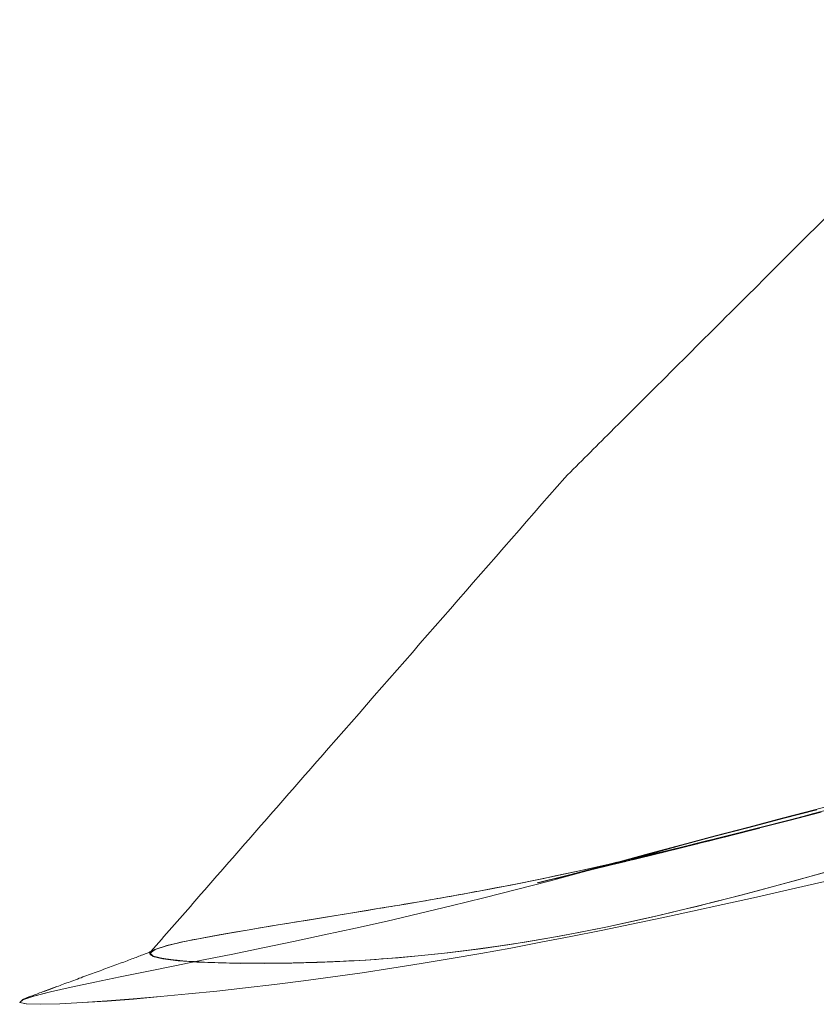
# Model space of a CAD drawing. Header units: millimetres. Extents: x -104 to 756, y 849 to 2131.
# Tile 1 of 5: x -104 to 19, y 850 to 1002. Entities that reach past the tile are written whole.
import ezdxf

# ---------------------------------------------------------------- set-up
doc = ezdxf.new("R2010")
doc.units = ezdxf.units.MM

# ---------------------------------------------------------------- blocks, each defined once
blk = doc.blocks.new('A$C293D20A0')
at = {"color": 0, "linetype": 'Continuous', "lineweight": 0}
for p, q in [((-245.47, -314.79), (-250.68, -316.16)), ((-261.05, -318.87), (-255.87, -317.52)), ((-255.87, -317.52), (-250.68, -316.16)), ((-255.78, -317.57), (-250.57, -316.21)), ((-254.65, -317.74), (-249.96, -316.52)), ((-254.6, -317.8), (-249.88, -316.57)), ((-266.24, -320.22), (-261.05, -318.87)), ((-266.22, -320.29), (-261, -318.93)), ((-264.08, -320.23), (-259.36, -319.03)), ((-264.03, -320.22), (-259.36, -319.03)), ((-264.02, -320.14), (-259.34, -318.94)), ((-261, -318.93), (-255.78, -317.57)), ((-260.46, -319.31), (-259.32, -319.02)), ((-259.34, -318.94), (-254.65, -317.74)), ((-259.32, -319.02), (-254.6, -317.8)), ((-271.38, -321.69), (-266.22, -320.29)), ((-271.37, -321.6), (-266.24, -320.22)), ((-268.89, -321.44), (-264.18, -320.26)), ((-268.83, -321.43), (-264.18, -320.26)), ((-268.78, -321.41), (-264.13, -320.24)), ((-268.78, -321.41), (-264.2, -320.26)), ((-268.69, -321.3), (-264.02, -320.14)), ((-267.07, -320.98), (-264.13, -320.24)), ((-264.2, -320.26), (-264.08, -320.23)), ((-264.03, -320.22), (-260.46, -319.31)), ((-276.51, -323.09), (-271.38, -321.69)), ((-276.42, -322.98), (-271.37, -321.6)), ((-273.88, -322.67), (-269.16, -321.51)), ((-273.8, -322.65), (-269.16, -321.51)), ((-273.72, -322.64), (-269.09, -321.49)), ((-273.65, -322.62), (-269.02, -321.47)), ((-273.65, -322.62), (-270.11, -321.74)), ((-273.39, -322.56), (-269.09, -321.49)), ((-273.34, -322.44), (-268.69, -321.3)), ((-271.83, -322.17), (-269.02, -321.47)), ((-270.11, -321.74), (-268.95, -321.46)), ((-268.89, -321.44), (-268.95, -321.46)), ((-268.83, -321.43), (-267.07, -320.98)), ((-282.59, -324.61), (-277.98, -323.55)), ((-281.64, -324.48), (-276.51, -323.09)), ((-281.46, -324.34), (-276.37, -322.97)), ((-281.46, -324.34), (-276.42, -322.98)), ((-281.39, -324.33), (-277.44, -323.26)), ((-279.28, -323.99), (-274.55, -322.83)), ((-279.17, -323.96), (-274.55, -322.83)), ((-279.06, -323.93), (-274.44, -322.81)), ((-279.01, -323.92), (-274.44, -322.81)), ((-278.95, -323.91), (-274.34, -322.78)), ((-278.95, -323.91), (-277.31, -323.51)), ((-278.85, -323.88), (-274.24, -322.76)), ((-278.85, -323.88), (-276.38, -323.28)), ((-278.75, -323.86), (-274.14, -322.74)), ((-278.75, -323.86), (-275.38, -323.04)), ((-278.66, -323.83), (-274.05, -322.72)), ((-278.66, -323.83), (-274.31, -322.78)), ((-278.18, -323.72), (-274.34, -322.78)), ((-277.98, -323.55), (-273.34, -322.44)), ((-277.44, -323.26), (-276.37, -322.97)), ((-277.31, -323.51), (-274.24, -322.76)), ((-276.38, -323.28), (-274.14, -322.74)), ((-275.38, -323.04), (-274.05, -322.72)), ((-274.31, -322.78), (-273.96, -322.7)), ((-273.88, -322.67), (-273.96, -322.7)), ((-273.8, -322.65), (-273.39, -322.56)), ((-273.72, -322.64), (-271.83, -322.17)), ((-287.18, -325.63), (-282.59, -324.61)), ((-286.74, -325.86), (-281.64, -324.48)), ((-286.32, -325.64), (-281.26, -324.29)), ((-286.32, -325.64), (-281.38, -324.32)), ((-286.26, -325.67), (-283.97, -325.11)), ((-286.24, -325.62), (-281.18, -324.27)), ((-286.24, -325.62), (-283.82, -324.97)), ((-286.11, -325.64), (-281.45, -324.49)), ((-286.11, -325.64), (-284.02, -325.12)), ((-286.03, -325.56), (-281.18, -324.27)), ((-285.95, -325.6), (-281.3, -324.46)), ((-285.95, -325.6), (-284.05, -325.13)), ((-285.8, -325.56), (-281.15, -324.43)), ((-285.64, -325.52), (-281.01, -324.39)), ((-285.49, -325.48), (-280.86, -324.36)), ((-285.35, -325.45), (-280.72, -324.33)), ((-285.35, -325.45), (-283.75, -325.06)), ((-285.2, -325.41), (-280.58, -324.29)), ((-285.2, -325.41), (-283.26, -324.94)), ((-285.05, -325.38), (-280.43, -324.26)), ((-285.05, -325.38), (-282.76, -324.82)), ((-284.91, -325.34), (-280.3, -324.23)), ((-284.91, -325.34), (-282.24, -324.7)), ((-284.77, -325.3), (-280.16, -324.2)), ((-284.77, -325.3), (-281.7, -324.57)), ((-284.63, -325.27), (-280.03, -324.17)), ((-284.63, -325.27), (-281.14, -324.43)), ((-284.5, -325.24), (-279.9, -324.13)), ((-284.5, -325.24), (-280.56, -324.29)), ((-284.37, -325.2), (-279.77, -324.1)), ((-284.37, -325.2), (-279.96, -324.15)), ((-284.09, -325.14), (-280.72, -324.33)), ((-284.09, -325.14), (-280.86, -324.36)), ((-284.07, -325.14), (-281.01, -324.39)), ((-284.05, -325.13), (-281.15, -324.43)), ((-284.02, -325.12), (-281.3, -324.46)), ((-283.97, -325.11), (-281.45, -324.49)), ((-283.82, -324.97), (-281.26, -324.29)), ((-283.75, -325.06), (-280.58, -324.29)), ((-283.26, -324.94), (-280.43, -324.26)), ((-282.76, -324.82), (-280.3, -324.23)), ((-282.24, -324.7), (-280.16, -324.2)), ((-281.7, -324.57), (-280.03, -324.17)), ((-281.33, -324.31), (-281.39, -324.33)), ((-281.38, -324.32), (-281.33, -324.31)), ((-281.14, -324.43), (-279.9, -324.13)), ((-280.56, -324.29), (-279.77, -324.1)), ((-279.96, -324.15), (-279.64, -324.07)), ((-279.52, -324.04), (-279.64, -324.07)), ((-279.4, -324.02), (-279.52, -324.04)), ((-279.28, -323.99), (-279.4, -324.02)), ((-279.17, -323.96), (-279.01, -323.92)), ((-279.06, -323.93), (-278.18, -323.72)), ((-296.25, -327.52), (-291.73, -326.6)), ((-293.67, -327.5), (-288.78, -326.29)), ((-293.67, -327.5), (-289.75, -326.53)), ((-293.51, -327.46), (-288.63, -326.25)), ((-293.51, -327.46), (-289.71, -326.52)), ((-291.83, -327.21), (-286.74, -325.86)), ((-291.73, -326.6), (-287.18, -325.63)), ((-290.99, -326.86), (-285.97, -325.55)), ((-290.99, -326.86), (-286.13, -325.59)), ((-290.88, -326.83), (-285.87, -325.52)), ((-290.88, -326.83), (-286.81, -325.77)), ((-290.78, -326.8), (-285.77, -325.5)), ((-290.78, -326.8), (-287.73, -326.01)), ((-290.67, -326.77), (-285.66, -325.47)), ((-290.67, -326.77), (-288.51, -326.21)), ((-290.55, -326.74), (-285.55, -325.44)), ((-290.55, -326.74), (-289.16, -326.38)), ((-290.43, -326.71), (-285.44, -325.42)), ((-290.43, -326.71), (-289.69, -326.52)), ((-290.31, -326.68), (-290.13, -326.63)), ((-290.18, -326.64), (-290.31, -326.68)), ((-290.06, -326.61), (-290.18, -326.64)), ((-290.13, -326.63), (-285.44, -325.42)), ((-289.92, -326.58), (-290.06, -326.61)), ((-289.79, -326.54), (-289.92, -326.58)), ((-289.65, -326.51), (-289.79, -326.54)), ((-289.75, -326.53), (-288.93, -326.33)), ((-289.71, -326.52), (-288.78, -326.29)), ((-289.69, -326.52), (-285.55, -325.44)), ((-289.51, -326.47), (-289.65, -326.51)), ((-289.37, -326.44), (-289.51, -326.47)), ((-289.22, -326.4), (-289.37, -326.44)), ((-289.08, -326.36), (-289.22, -326.4)), ((-289.16, -326.38), (-285.66, -325.47)), ((-288.93, -326.33), (-289.08, -326.36)), ((-288.47, -326.22), (-288.63, -326.25)), ((-288.51, -326.21), (-285.77, -325.5)), ((-288.32, -326.18), (-288.47, -326.22)), ((-288.16, -326.14), (-288.32, -326.18)), ((-288, -326.1), (-288.16, -326.14)), ((-287.85, -326.06), (-288, -326.1)), ((-287.69, -326.02), (-287.85, -326.06)), ((-287.73, -326.01), (-285.87, -325.52)), ((-287.53, -325.98), (-287.69, -326.02)), ((-287.37, -325.95), (-287.53, -325.98)), ((-287.21, -325.91), (-287.37, -325.95)), ((-287.05, -325.87), (-287.21, -325.91)), ((-286.89, -325.83), (-287.05, -325.87)), ((-286.73, -325.79), (-286.89, -325.83)), ((-286.81, -325.77), (-285.97, -325.55)), ((-286.58, -325.75), (-286.73, -325.79)), ((-286.42, -325.71), (-286.58, -325.75)), ((-286.26, -325.67), (-286.42, -325.71)), ((-286.15, -325.59), (-286.03, -325.56)), ((-286.06, -325.57), (-286.15, -325.59)), ((-286.13, -325.59), (-286.06, -325.57)), ((-285.8, -325.56), (-284.07, -325.14)), ((-285.64, -325.52), (-284.09, -325.14)), ((-285.49, -325.48), (-284.09, -325.14)), ((-249.39, -325.91), (-253.62, -327.07)), ((-246.19, -326.57), (-250.91, -327.65)), ((-300.74, -328.4), (-296.25, -327.52)), ((-296.9, -328.52), (-291.83, -327.21)), ((-253.62, -327.07), (-257.85, -328.22)), ((-250.91, -327.65), (-255.63, -328.72)), ((-309.6, -330.01), (-305.19, -329.22)), ((-305.19, -329.22), (-300.74, -328.4)), ((-301.94, -329.8), (-296.9, -328.52)), ((-262.07, -329.33), (-266.29, -330.42)), ((-257.85, -328.22), (-262.07, -329.33)), ((-255.63, -328.72), (-260.34, -329.78)), ((-318.25, -331.47), (-313.95, -330.76)), ((-313.95, -330.76), (-309.6, -330.01)), ((-311.9, -332.23), (-306.94, -331.04)), ((-306.94, -331.04), (-301.94, -329.8)), ((-266.29, -330.42), (-270.51, -331.46)), ((-265.05, -330.83), (-269.75, -331.86)), ((-260.34, -329.78), (-265.05, -330.83)), ((-326.64, -332.84), (-322.49, -332.17)), ((-322.49, -332.17), (-318.25, -331.47)), ((-316.82, -333.38), (-311.9, -332.23)), ((-274.71, -332.46), (-278.91, -333.41)), ((-270.51, -331.46), (-274.71, -332.46)), ((-269.75, -331.86), (-274.45, -332.87)), ((-338.44, -334.77), (-334.64, -334.14)), ((-334.64, -334.14), (-330.7, -333.5)), ((-330.7, -333.5), (-326.64, -332.84)), ((-321.69, -334.48), (-316.82, -333.38)), ((-279.13, -333.86), (-283.81, -334.83)), ((-278.91, -333.41), (-283.1, -334.31)), ((-274.45, -332.87), (-279.13, -333.86)), ((-345.39, -336), (-342.04, -335.39)), ((-342.04, -335.39), (-338.44, -334.77)), ((-331.29, -336.55), (-326.52, -335.53)), ((-326.52, -335.53), (-321.69, -334.48)), ((-288.47, -335.76), (-293.12, -336.66)), ((-287.28, -335.14), (-291.45, -335.92)), ((-283.81, -334.83), (-288.47, -335.76)), ((-283.1, -334.31), (-287.28, -335.14)), ((-352.67, -337.77), (-350.89, -337.2)), ((-352.65, -337.77), (-350.87, -337.2)), ((-352.64, -337.78), (-350.86, -337.2)), ((-350.89, -337.2), (-348.39, -336.6)), ((-350.89, -337.2), (-350.87, -337.2)), ((-350.87, -337.2), (-348.37, -336.6)), ((-348.39, -336.6), (-350.87, -337.2)), ((-350.87, -337.2), (-350.86, -337.2)), ((-348.39, -336.6), (-345.39, -336)), ((-348.39, -336.6), (-348.37, -336.6)), ((-335.99, -337.52), (-331.29, -336.55)), ((-299.74, -337.26), (-303.86, -337.83)), ((-295.6, -336.62), (-299.74, -337.26)), ((-293.12, -336.66), (-297.75, -337.54)), ((-291.45, -335.92), (-295.6, -336.62)), ((-354.91, -338.74), (-355.11, -338.81)), ((-354.71, -338.66), (-354.91, -338.74)), ((-354.52, -338.59), (-354.71, -338.66)), ((-354.34, -338.52), (-354.52, -338.59)), ((-354.16, -338.45), (-354.34, -338.52)), ((-354, -338.39), (-354.16, -338.45)), ((-353.84, -338.32), (-354, -338.39)), ((-353.69, -338.26), (-353.84, -338.32)), ((-353.55, -338.21), (-353.69, -338.26)), ((-353.42, -338.15), (-353.55, -338.21)), ((-353.44, -338.31), (-352.9, -337.93)), ((-352.97, -338.78), (-353.44, -338.31)), ((-353.43, -338.34), (-352.66, -337.8)), ((-353.42, -338.33), (-353.43, -338.34)), ((-352.97, -338.81), (-353.43, -338.34)), ((-353.42, -338.33), (-352.72, -337.84)), ((-353.42, -338.31), (-352.83, -337.9)), ((-353.3, -338.1), (-353.42, -338.15)), ((-353.42, -338.31), (-353.41, -338.32)), ((-353.42, -338.31), (-352.94, -338.79)), ((-352.95, -338.78), (-353.42, -338.31)), ((-353.41, -338.32), (-353.42, -338.33)), ((-352.95, -338.8), (-353.42, -338.33)), ((-353.41, -338.32), (-352.77, -337.87)), ((-353.41, -338.32), (-352.95, -338.8)), ((-352.94, -338.79), (-353.41, -338.32)), ((-353.18, -338.06), (-353.3, -338.1)), ((-353.08, -338.01), (-353.18, -338.06)), ((-352.99, -337.97), (-353.08, -338.01)), ((-352.91, -337.93), (-352.99, -337.97)), ((-351.38, -339.16), (-352.97, -338.78)), ((-352.95, -338.8), (-352.97, -338.81)), ((-352.95, -338.78), (-352.94, -338.79)), ((-351.36, -339.16), (-352.95, -338.78)), ((-352.94, -338.79), (-352.95, -338.8)), ((-351.37, -339.18), (-352.95, -338.8)), ((-352.94, -338.79), (-351.37, -339.18)), ((-351.36, -339.17), (-352.94, -338.79)), ((-352.83, -337.9), (-352.91, -337.93)), ((-352.9, -337.93), (-352.67, -337.77)), ((-352.83, -337.9), (-352.65, -337.77)), ((-352.77, -337.87), (-352.83, -337.9)), ((-352.77, -337.87), (-352.64, -337.78)), ((-352.72, -337.84), (-352.77, -337.87)), ((-352.72, -337.84), (-352.64, -337.79)), ((-352.68, -337.82), (-352.72, -337.84)), ((-352.66, -337.8), (-352.68, -337.82)), ((-352.67, -337.77), (-352.65, -337.77)), ((-352.65, -337.77), (-352.64, -337.78)), ((-352.64, -337.78), (-352.64, -337.79)), ((-345.16, -339.39), (-340.62, -338.47)), ((-340.62, -338.47), (-335.99, -337.52)), ((-312.04, -338.76), (-316.1, -339.11)), ((-307.96, -338.33), (-312.04, -338.76)), ((-303.86, -337.83), (-307.96, -338.33)), ((-302.37, -338.37), (-306.97, -339.17)), ((-297.75, -337.54), (-302.37, -338.37)), ((-359.1, -340.3), (-359.38, -340.41)), ((-358.82, -340.2), (-359.1, -340.3)), ((-358.54, -340.1), (-358.82, -340.2)), ((-358.27, -340), (-358.54, -340.1)), ((-358, -339.9), (-358.27, -340)), ((-357.73, -339.8), (-358, -339.9)), ((-357.47, -339.7), (-357.73, -339.8)), ((-357.21, -339.6), (-357.47, -339.7)), ((-356.96, -339.51), (-357.21, -339.6)), ((-356.71, -339.42), (-356.96, -339.51)), ((-356.46, -339.32), (-356.71, -339.42)), ((-356.22, -339.23), (-356.46, -339.32)), ((-355.99, -339.15), (-356.22, -339.23)), ((-355.76, -339.06), (-355.99, -339.15)), ((-355.54, -338.98), (-355.76, -339.06)), ((-355.32, -338.89), (-355.54, -338.98)), ((-355.11, -338.81), (-355.32, -338.89)), ((-353.9, -341.15), (-349.6, -340.29)), ((-352.97, -338.81), (-353, -338.83)), ((-351.43, -339.21), (-353, -338.83)), ((-351.39, -339.2), (-352.97, -338.81)), ((-349.06, -339.5), (-351.43, -339.21)), ((-351.37, -339.18), (-351.39, -339.2)), ((-349.03, -339.49), (-351.39, -339.2)), ((-349.02, -339.45), (-351.38, -339.16)), ((-351.36, -339.17), (-351.37, -339.18)), ((-351.37, -339.18), (-349.03, -339.49)), ((-349, -339.47), (-351.37, -339.18)), ((-349, -339.46), (-351.36, -339.16)), ((-351.36, -339.17), (-349, -339.47)), ((-348.99, -339.46), (-351.36, -339.17)), ((-349.6, -340.29), (-345.16, -339.39)), ((-346.6, -339.68), (-349.06, -339.5)), ((-346.53, -339.67), (-349.03, -339.49)), ((-349.02, -339.45), (-349, -339.46)), ((-346.41, -339.65), (-349.02, -339.45)), ((-348.99, -339.46), (-349, -339.47)), ((-346.42, -339.65), (-349, -339.46)), ((-349, -339.47), (-346.52, -339.67)), ((-346.47, -339.66), (-349, -339.47)), ((-348.99, -339.46), (-346.47, -339.66)), ((-346.44, -339.65), (-348.99, -339.46)), ((-346.18, -339.71), (-346.6, -339.68)), ((-346.14, -339.7), (-346.53, -339.67)), ((-346.52, -339.67), (-346.14, -339.7)), ((-346.12, -339.68), (-346.47, -339.66)), ((-346.47, -339.66), (-346.12, -339.68)), ((-346.11, -339.67), (-346.44, -339.65)), ((-346.11, -339.67), (-346.42, -339.65)), ((-346.13, -339.67), (-346.41, -339.65)), ((-342.91, -339.83), (-346.14, -339.7)), ((-342.89, -339.81), (-346.13, -339.67)), ((-342.88, -339.82), (-346.12, -339.68)), ((-346.11, -339.67), (-342.88, -339.82)), ((-342.87, -339.81), (-346.11, -339.67)), ((-346.11, -339.67), (-342.87, -339.81)), ((-342.88, -339.81), (-346.11, -339.67)), ((-339.43, -339.91), (-342.91, -339.83)), ((-339.41, -339.88), (-342.89, -339.81)), ((-339.4, -339.88), (-342.88, -339.81)), ((-339.4, -339.9), (-342.88, -339.82)), ((-342.87, -339.81), (-339.4, -339.9)), ((-339.39, -339.89), (-342.87, -339.81)), ((-339.4, -339.88), (-342.87, -339.81)), ((-335.75, -339.9), (-339.41, -339.88)), ((-335.74, -339.9), (-339.4, -339.88)), ((-335.75, -339.91), (-339.4, -339.9)), ((-339.39, -339.89), (-335.75, -339.91)), ((-335.74, -339.91), (-339.39, -339.89)), ((-335.74, -339.9), (-339.39, -339.89)), ((-331.97, -339.86), (-335.75, -339.9)), ((-331.96, -339.87), (-335.75, -339.91)), ((-331.95, -339.86), (-335.74, -339.9)), ((-331.95, -339.86), (-335.74, -339.91)), ((-331.97, -339.86), (-335.74, -339.9)), ((-328.09, -339.77), (-331.97, -339.86)), ((-331.97, -339.86), (-331.95, -339.86)), ((-328.07, -339.77), (-331.95, -339.87)), ((-328.09, -339.77), (-331.95, -339.86)), ((-324.13, -339.61), (-328.09, -339.77)), ((-327.81, -339.76), (-328.07, -339.77)), ((-327.69, -339.75), (-327.81, -339.76)), ((-324.13, -339.61), (-327.69, -339.75)), ((-320.13, -339.4), (-324.13, -339.61)), ((-316.1, -339.11), (-320.13, -339.4)), ((-311.56, -339.94), (-316.12, -340.66)), ((-306.97, -339.17), (-311.56, -339.94)), ((-363.17, -341.8), (-363.46, -341.91)), ((-362.88, -341.69), (-363.17, -341.8)), ((-362.59, -341.58), (-362.88, -341.69)), ((-362.29, -341.48), (-362.59, -341.58)), ((-362, -341.37), (-362.29, -341.48)), ((-361.7, -341.26), (-362, -341.37)), ((-361.41, -341.15), (-361.7, -341.26)), ((-361.12, -341.04), (-361.41, -341.15)), ((-360.83, -340.94), (-361.12, -341.04)), ((-360.53, -340.83), (-360.83, -340.94)), ((-360.24, -340.72), (-360.53, -340.83)), ((-359.96, -340.62), (-360.24, -340.72)), ((-359.67, -340.51), (-359.96, -340.62)), ((-359.38, -340.41), (-359.67, -340.51)), ((-358.03, -341.99), (-353.9, -341.15)), ((-320.67, -341.35), (-325.2, -342)), ((-316.12, -340.66), (-320.67, -341.35)), ((-367.29, -343.32), (-367.53, -343.41)), ((-367.04, -343.23), (-367.29, -343.32)), ((-366.79, -343.13), (-367.04, -343.23)), ((-366.53, -343.04), (-366.79, -343.13)), ((-366.26, -342.94), (-366.53, -343.04)), ((-366, -342.84), (-366.26, -342.94)), ((-365.73, -342.74), (-366, -342.84)), ((-365.45, -342.64), (-365.73, -342.74)), ((-365.55, -343.58), (-361.94, -342.8)), ((-365.18, -342.54), (-365.45, -342.64)), ((-364.9, -342.43), (-365.18, -342.54)), ((-364.61, -342.33), (-364.9, -342.43)), ((-364.33, -342.22), (-364.61, -342.33)), ((-364.04, -342.12), (-364.33, -342.22)), ((-363.75, -342.01), (-364.04, -342.12)), ((-363.46, -341.91), (-363.75, -342.01)), ((-361.94, -342.8), (-358.03, -341.99)), ((-334.19, -343.17), (-338.66, -343.7)), ((-329.71, -342.6), (-334.19, -343.17)), ((-325.2, -342), (-329.71, -342.6)), ((-371.44, -344.85), (-371.61, -344.91)), ((-371.25, -344.78), (-371.44, -344.85)), ((-371.36, -344.96), (-368.77, -344.3)), ((-371.35, -344.96), (-368.76, -344.3)), ((-371.33, -344.97), (-368.74, -344.3)), ((-368.76, -344.3), (-371.33, -344.97)), ((-371.06, -344.71), (-371.25, -344.78)), ((-370.86, -344.64), (-371.06, -344.71)), ((-370.66, -344.56), (-370.86, -344.64)), ((-370.44, -344.48), (-370.66, -344.56)), ((-370.22, -344.4), (-370.44, -344.48)), ((-370, -344.32), (-370.22, -344.4)), ((-370, -344.32), (-368.46, -343.76)), ((-369.76, -344.24), (-368.46, -343.76)), ((-369.76, -344.24), (-369.47, -344.13)), ((-369.52, -344.15), (-368.24, -343.68)), ((-369.52, -344.15), (-368.91, -343.92)), ((-369.47, -344.13), (-368.24, -343.68)), ((-369.28, -344.06), (-368.01, -343.59)), ((-369.28, -344.06), (-368.35, -343.71)), ((-369.03, -343.97), (-367.78, -343.5)), ((-369.03, -343.97), (-367.77, -343.5)), ((-368.91, -343.92), (-368.01, -343.59)), ((-368.77, -344.3), (-368.76, -344.3)), ((-368.76, -344.3), (-365.57, -343.57)), ((-368.76, -344.3), (-368.74, -344.3)), ((-368.74, -344.3), (-365.55, -343.58)), ((-368.35, -343.71), (-367.77, -343.5)), ((-367.78, -343.5), (-367.53, -343.41)), ((-365.57, -343.57), (-365.55, -343.58)), ((-347.49, -344.63), (-351.8, -345.04)), ((-347.49, -344.63), (-351.8, -345.04)), ((-347.49, -344.63), (-351.78, -345.04)), ((-347.48, -344.63), (-351.78, -345.04)), ((-343.1, -344.19), (-347.49, -344.63)), ((-343.1, -344.19), (-347.48, -344.63)), ((-343.09, -344.19), (-347.48, -344.63)), ((-338.66, -343.7), (-343.09, -344.19)), ((-373.51, -345.94), (-373.06, -345.52)), ((-373.5, -345.93), (-373.51, -345.94)), ((-373.51, -345.94), (-373.5, -345.95)), ((-373.48, -345.95), (-373.51, -345.94)), ((-373.5, -345.93), (-373.05, -345.51)), ((-373.5, -345.95), (-373.05, -345.53)), ((-373.48, -345.91), (-373.5, -345.93)), ((-373.5, -345.93), (-373.47, -345.94)), ((-373.47, -345.94), (-373.5, -345.93)), ((-372.49, -346.18), (-373.5, -345.95)), ((-373.48, -345.95), (-373.03, -345.53)), ((-372.48, -346.18), (-373.48, -345.95)), ((-372.5, -346.17), (-373.48, -345.95)), ((-373.47, -345.94), (-372.5, -346.17)), ((-372.49, -346.16), (-373.47, -345.94)), ((-373.06, -345.52), (-371.36, -344.96)), ((-373.05, -345.51), (-373.06, -345.52)), ((-373.06, -345.52), (-373.05, -345.53)), ((-373.05, -345.53), (-371.35, -344.96)), ((-373.03, -345.5), (-373.05, -345.51)), ((-373.05, -345.53), (-373.03, -345.53)), ((-373.03, -345.53), (-371.33, -344.97)), ((-373, -345.48), (-373.03, -345.5)), ((-372.96, -345.46), (-373, -345.48)), ((-372.91, -345.43), (-372.96, -345.46)), ((-372.84, -345.4), (-372.91, -345.43)), ((-372.76, -345.37), (-372.84, -345.4)), ((-372.68, -345.33), (-372.76, -345.37)), ((-372.58, -345.29), (-372.68, -345.33)), ((-372.47, -345.24), (-372.58, -345.29)), ((-372.49, -346.16), (-372.5, -346.17)), ((-372.5, -346.17), (-372.5, -346.17)), ((-370.3, -346.22), (-372.5, -346.17)), ((-372.5, -346.17), (-372.49, -346.18)), ((-372.47, -346.15), (-372.49, -346.16)), ((-372.49, -346.16), (-370.3, -346.22)), ((-370.29, -346.21), (-372.49, -346.16)), ((-372.49, -346.18), (-372.48, -346.18)), ((-372.48, -346.18), (-372.49, -346.18)), ((-370.28, -346.23), (-372.48, -346.18)), ((-370.3, -346.23), (-372.48, -346.18)), ((-372.35, -345.2), (-372.47, -345.24)), ((-372.22, -345.15), (-372.35, -345.2)), ((-372.08, -345.09), (-372.22, -345.15)), ((-371.93, -345.03), (-372.08, -345.09)), ((-371.78, -344.98), (-371.93, -345.03)), ((-371.61, -344.91), (-371.78, -344.98)), ((-371.36, -344.96), (-371.35, -344.96)), ((-371.35, -344.96), (-371.33, -344.97)), ((-367.33, -346.14), (-370.3, -346.22)), ((-367.32, -346.15), (-370.3, -346.23)), ((-370.29, -346.21), (-370.3, -346.22)), ((-367.32, -346.13), (-370.29, -346.21)), ((-370.29, -346.21), (-367.33, -346.14)), ((-367.3, -346.15), (-370.28, -346.23)), ((-367.33, -346.14), (-363.84, -345.97)), ((-363.84, -345.97), (-367.33, -346.14)), ((-367.32, -346.13), (-367.33, -346.14)), ((-363.83, -345.96), (-367.32, -346.13)), ((-363.84, -345.97), (-367.32, -346.15)), ((-367.32, -346.13), (-363.84, -345.97)), ((-363.83, -345.97), (-367.3, -346.15)), ((-360.03, -345.71), (-363.84, -345.97)), ((-360.03, -345.71), (-363.84, -345.97)), ((-360.03, -345.72), (-363.84, -345.97)), ((-363.83, -345.96), (-360.03, -345.71)), ((-360.01, -345.72), (-363.83, -345.97)), ((-355.99, -345.4), (-360.03, -345.72)), ((-356, -345.4), (-360.03, -345.71)), ((-356, -345.4), (-360.03, -345.72)), ((-360.02, -345.7), (-356, -345.4)), ((-355.98, -345.41), (-360.01, -345.72)), ((-351.8, -345.04), (-356, -345.4)), ((-351.8, -345.04), (-355.99, -345.4)), ((-351.8, -345.04), (-355.99, -345.4)), ((-351.8, -345.04), (-355.98, -345.41)), ((-351.78, -345.04), (-355.98, -345.41)), ((-351.8, -345.04), (-351.78, -345.04))]:
    blk.add_line(p, q, dxfattribs=at)
for points, knots in [([(-289.44, -264.98), (-287.1, -262.64), (-284.75, -260.3), (-275.35, -250.93), (-268.31, -243.9), (-247.03, -222.69), (-232.8, -208.49), (-218.56, -194.3)], [0, 0, 0, 0, 10, 10, 40.000003, 40.000003, 100.595429, 100.595429, 100.595429, 100.595429]), ([(-353.29, -338.1), (-351.12, -335.62), (-348.95, -333.14), (-340.2, -323.13), (-333.62, -315.6), (-314.51, -293.72), (-301.97, -279.35), (-289.44, -264.98)], [0.117588, 0.117588, 0.117588, 0.117588, 10.000001, 10.000001, 40.000037, 40.000037, 97.194299, 97.194299, 97.194299, 97.194299]), ([(-309.6, -330.01), (-306.94, -329.54), (-284.36, -325.48), (-265.09, -320.46), (-248.09, -316.03)], [21.150418, 21.150418, 21.150418, 21.150418, 21.927759, 27.758118, 27.758118, 27.758118, 27.758118]), ([(-241.8, -323.8), (-265.88, -330.52), (-291.89, -337.79), (-322.18, -339.52), (-324.42, -339.62)], [0, 0, 0, 0, 9.133108, 9.86752, 9.86752, 9.86752, 9.86752]), ([(-331.7, -339.86), (-343.14, -340.07), (-353.89, -339.45), (-353.45, -338.24), (-353.25, -338.09)], [10.679913, 10.679913, 10.679913, 10.679913, 14.615257, 15.141917, 15.141917, 15.141917, 15.141917])]:
    blk.add_open_spline(points, degree=3, knots=knots, dxfattribs=at)
for points in [[(-318.25, -331.47), (-317.13, -331.29), (-316, -331.1), (-314.87, -330.91)], [(-314.87, -330.91), (-313.12, -330.62), (-311.36, -330.31), (-309.6, -330.01)], [(-353.25, -338.09), (-351.34, -336.61), (-335.67, -334.36), (-318.25, -331.47)], [(-353.37, -338.19), (-353.34, -338.16), (-353.31, -338.13), (-353.29, -338.1)], [(-330.95, -339.84), (-331.2, -339.85), (-331.45, -339.85), (-331.7, -339.86)], [(-328.44, -339.78), (-329.28, -339.8), (-330.12, -339.82), (-330.95, -339.84)], [(-328.09, -339.77), (-328.2, -339.77), (-328.32, -339.77), (-328.44, -339.78)], [(-327.81, -339.76), (-327.9, -339.76), (-327.99, -339.76), (-328.09, -339.77)], [(-327.79, -339.76), (-327.79, -339.76), (-327.8, -339.76), (-327.81, -339.76)], [(-327.11, -339.73), (-327.34, -339.74), (-327.56, -339.75), (-327.79, -339.76)], [(-326.8, -339.72), (-326.9, -339.73), (-327.01, -339.73), (-327.11, -339.73)], [(-325.36, -339.67), (-325.84, -339.69), (-326.32, -339.7), (-326.8, -339.72)], [(-324.48, -339.63), (-324.78, -339.64), (-325.07, -339.65), (-325.36, -339.67)], [(-324.42, -339.62), (-324.44, -339.63), (-324.46, -339.63), (-324.48, -339.63)]]:
    blk.add_open_spline(points, degree=3, dxfattribs=at)

msp = doc.modelspace()

# ---------------------------------------------------------------- block references
msp.add_blockref('A$C293D20A0', (269.47, 1196.6))

doc.saveas('drawing.dxf')
